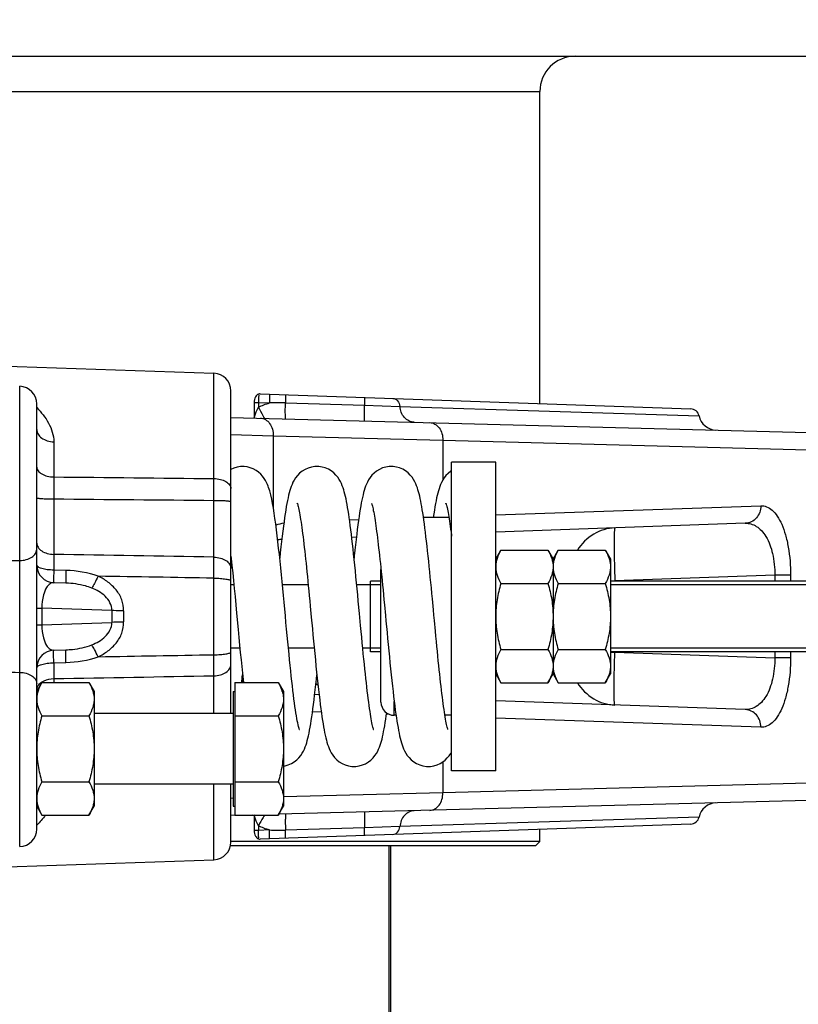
# Model space of a CAD drawing. Extents: x 0 to 2037, y -777 to 1557.
# Tile 28 of 65: x 549 to 593, y 594 to 650. Entities that reach past the tile are written whole.
import ezdxf

# ---------------------------------------------------------------- set-up
doc = ezdxf.new("R2010")
doc.units = 0
doc.header["$LTSCALE"] = 65.395
doc.layers.get('0').update_dxf_attribs({"linetype": 'CONTINUOUS'})
doc.layers.add('3_ALL_AXES', color=7, linetype='CONTINUOUS')
doc.styles.get("Standard").update_dxf_attribs({"font": 'arial.ttf'})
doc.dimstyles.new('DIMSTYLE_1', dxfattribs={"dimtxt": 8, "dimasz": 3, "dimexe": 2, "dimexo": 1.5, "dimgap": 2, "dimtad": 1, "dimdec": 1, "dimlfac": 2, "dimtxsty": 'STANDARD', "dimblk": '_ARROW_FILLED', "dimblk1": '_ARROW_FILLED', "dimblk2": '_ARROW_FILLED', "dimcen": 0.09, "dimazin": 3, "dimtp": 0.8, "dimtm": 0.8, "dimtfac": 1, "dimtdec": 65535, "dimtofl": 0, "dimtmove": 0, "dimatfit": 3, "dimtolj": 1})
doc.dimstyles.new('DIMSTYLE_2', dxfattribs={"dimtxt": 8, "dimasz": 3, "dimexe": 2, "dimexo": 1.5, "dimgap": 2, "dimtad": 1, "dimdec": 1, "dimlfac": 2, "dimtxsty": 'STANDARD', "dimblk": '_ARROW_FILLED', "dimblk1": '_ARROW_FILLED', "dimblk2": '_ARROW_FILLED', "dimcen": 0.09, "dimazin": 3, "dimtp": 0.5, "dimtm": 0.5, "dimtfac": 1, "dimtdec": 65535, "dimtofl": 0, "dimtmove": 0, "dimatfit": 3, "dimtolj": 1})

# ---------------------------------------------------------------- blocks, each defined once
blk = doc.blocks.new('_ARROW_FILLED')
at = {"color": 0, "linetype": 'BYBLOCK'}
blk.add_solid([(0, 0), (-1, 0.25), (-1, -0.25)], dxfattribs=at)
blk = doc.blocks.new('*D1')
at = {"color": 2, "linetype": 'CONTINUOUS'}
for p, q in [((514.057, 684.328), (666.27, 684.328)), ((666.27, 684.328), (670.27, 684.328)), ((668.27, 684.328), (668.27, 514.328)), ((668.27, 344.328), (668.27, 514.328)), ((667.171, 344.328), (670.27, 344.328))]:
    blk.add_line(p, q, dxfattribs=at)
at = {"color": 2, "linetype": 'CONTINUOUS', "xscale": 3, "yscale": 3, "zscale": 3}
for p, rotation in [((668.27, 684.328), 90), ((668.27, 344.328), 270)]:
    blk.add_blockref('_ARROW_FILLED', p, dxfattribs=dict(at, rotation=rotation))
at = {"color": 2, "linetype": 'CONTINUOUS', "insert": (658.27, 514.328), "char_height": 8, "width": 42.82528, "attachment_point": 2, "rotation": 90}
blk.add_mtext('695 max', dxfattribs=at)
blk = doc.blocks.new('*D2')
at = {"color": 2, "linetype": 'CONTINUOUS'}
for p, q in [((632.307, 365.56), (632.307, 722.061)), ((486.307, 720.061), (559.307, 720.061)), ((632.307, 720.061), (559.307, 720.061))]:
    blk.add_line(p, q, dxfattribs=at)
at = {"color": 2, "linetype": 'CONTINUOUS', "xscale": 3, "yscale": 3, "zscale": 3, "rotation": 180}
blk.add_blockref('_ARROW_FILLED', (486.307, 720.061), dxfattribs=at)
at = {"color": 2, "linetype": 'CONTINUOUS', "xscale": 3, "yscale": 3, "zscale": 3}
blk.add_blockref('_ARROW_FILLED', (632.307, 720.061), dxfattribs=at)
at = {"color": 2, "linetype": 'CONTINUOUS', "insert": (559.307, 730.061), "char_height": 8, "width": 18.64684, "attachment_point": 2}
blk.add_mtext('292', dxfattribs=at)

msp = doc.modelspace()

# ---------------------------------------------------------------- linework, layer by layer
at = {"color": 7, "linetype": 'CONTINUOUS'}
for p, q in [((377.029, 647.578), (595.584, 647.578)), ((578.807, 627.892), (578.807, 645.578)), ((537.342, 630.415), (560.342, 629.612)), ((561.307, 610.328), (561.307, 628.613)), ((563.492, 628.427), (587.354, 627.594)), ((550.307, 603.783), (550.307, 627.874)), ((561.307, 627.113), (599.833, 626.104)), ((573.658, 621.428), (572.217, 621.428)), ((590.445, 621.108), (576.307, 620.614)), ((568.149, 620.329), (568.415, 620.339)), ((569.807, 610.978), (569.807, 618.495)), ((569.82, 618.363), (569.848, 618.083)), ((551.961, 617.718), (551.272, 617.742)), ((569.807, 617.828), (569.207, 617.828)), ((593.957, 617.828), (582.807, 617.828)), ((569.207, 614.028), (569.207, 617.628)), ((551.272, 613.914), (551.961, 613.939)), ((569.807, 613.828), (569.207, 613.828)), ((593.957, 613.828), (582.807, 613.828)), ((561.532, 612.081), (561.532, 604.576)), ((561.432, 611.578), (561.532, 611.578)), ((561.432, 611.578), (561.432, 605.078)), ((566.301, 611.392), (566.053, 611.401)), ((590.445, 610.549), (576.307, 611.043)), ((561.432, 610.328), (553.557, 610.328)), ((570.662, 610.228), (570.557, 610.228)), ((573.807, 610.228), (573.43, 610.228)), ((561.432, 606.328), (553.557, 606.328)), ((561.307, 603.044), (561.307, 606.328)), ((599.833, 605.553), (564.014, 604.615)), ((561.432, 605.078), (561.532, 605.078)), ((562.512, 604.576), (561.307, 604.544)), ((587.354, 604.063), (563.492, 603.229)), ((578.807, 603.078), (578.807, 603.764)), ((578.557, 602.828), (561.282, 602.828)), ((578.807, 603.078), (561.307, 603.078)), ((570.358, 481.296), (570.358, 602.828)), ((578.557, 602.828), (578.807, 603.078)), ((537.342, 601.242), (560.342, 602.045))]:
    msp.add_line(p, q, dxfattribs=at)
at = {"color": 9, "linetype": 'CONTINUOUS'}
for p, q in [((393.807, 645.578), (578.807, 645.578)), ((560.342, 623.645), (560.342, 629.612)), ((549.342, 618.996), (549.342, 628.873)), ((562.871, 627.949), (563.492, 627.928)), ((562.871, 627.949), (562.871, 627.688)), ((564.395, 627.941), (568.875, 627.798)), ((568.875, 627.798), (570.878, 627.736)), ((570.878, 627.736), (587.827, 627.194)), ((561.307, 626.139), (563.708, 626.069)), ((551.272, 625.726), (551.272, 623.737)), ((563.708, 626.069), (573.312, 625.818)), ((563.708, 626.069), (563.708, 621.997)), ((573.312, 625.818), (600.807, 625.104)), ((573.312, 625.818), (573.312, 623.563)), ((551.272, 622.491), (551.272, 619.348)), ((560.342, 619.191), (560.342, 622.41)), ((576.307, 621.587), (591.327, 622.107)), ((568.025, 621.299), (568.541, 621.317)), ((572.214, 621.445), (572.772, 621.465)), ((551.961, 618.436), (551.271, 618.456)), ((560.342, 613.659), (560.342, 617.998)), ((582.807, 617.852), (583.057, 617.852)), ((592.114, 618.168), (583.057, 617.852)), ((583.057, 617.852), (583.057, 617.828)), ((593.011, 618.168), (592.114, 618.168)), ((592.114, 618.168), (592.114, 617.828)), ((593.011, 618.168), (593.011, 617.828)), ((550.307, 616.302), (550.6, 616.302)), ((554.556, 616.164), (550.6, 616.302)), ((550.6, 616.302), (550.6, 615.355)), ((550.6, 615.355), (554.556, 615.493)), ((550.307, 615.355), (550.6, 615.355)), ((583.057, 613.828), (583.057, 613.805)), ((592.114, 613.828), (592.114, 613.489)), ((593.011, 613.828), (593.011, 613.489)), ((582.807, 613.805), (583.057, 613.805)), ((583.057, 613.805), (592.114, 613.489)), ((593.011, 613.489), (592.114, 613.489)), ((551.271, 613.201), (551.961, 613.221)), ((549.342, 602.784), (549.342, 612.661)), ((551.272, 612.309), (551.272, 612.081)), ((560.342, 610.328), (560.342, 612.466)), ((570.557, 610.228), (570.557, 611.016)), ((566.425, 610.414), (565.93, 610.431)), ((570.292, 610.279), (570.12, 610.285)), ((591.327, 609.55), (576.307, 610.069)), ((573.312, 607.587), (573.312, 605.839)), ((560.342, 602.045), (560.342, 606.328)), ((600.807, 606.553), (573.312, 605.839)), ((561.432, 605.522), (561.307, 605.518)), ((561.429, 605.522), (561.307, 605.518)), ((573.312, 605.839), (564.282, 605.602)), ((587.827, 604.463), (570.878, 603.921)), ((562.871, 603.969), (562.871, 603.707)), ((568.875, 603.859), (564.395, 603.716)), ((570.878, 603.921), (568.875, 603.859)), ((563.492, 603.729), (562.871, 603.707)), ((570.255, 602.828), (570.255, 481.194))]:
    msp.add_line(p, q, dxfattribs=at)
at = {"color": 2, "linetype": 'CONTINUOUS'}
for p, q in [((569.807, 617.628), (569.207, 617.628)), ((594.207, 617.628), (582.807, 617.628)), ((569.807, 614.028), (569.207, 614.028)), ((594.207, 614.028), (582.807, 614.028))]:
    msp.add_line(p, q, dxfattribs=at)
at = {"color": 7, "linetype": 'CONTINUOUS'}
for points in [[(561.967, 624.328), (561.852, 624.324), (561.66, 624.295), (561.472, 624.239), (561.307, 624.166)], [(563.444, 623.137), (563.419, 623.207), (563.376, 623.315), (563.326, 623.425), (563.266, 623.538), (563.192, 623.657), (563.104, 623.776), (562.996, 623.895), (562.871, 624.008), (562.729, 624.109), (562.572, 624.193), (562.405, 624.259), (562.23, 624.303), (562.056, 624.325), (561.967, 624.328)], [(566.177, 624.328), (566.064, 624.324), (565.874, 624.295), (565.686, 624.241), (565.509, 624.163), (565.346, 624.063), (565.201, 623.948), (565.078, 623.821), (564.974, 623.69), (564.891, 623.562), (564.823, 623.437), (564.768, 623.317), (564.721, 623.199), (564.68, 623.08), (564.643, 622.959), (564.607, 622.831), (564.574, 622.696), (564.541, 622.552), (564.509, 622.397), (564.477, 622.231), (564.444, 622.052), (564.412, 621.86), (564.38, 621.654), (564.347, 621.433), (564.314, 621.195), (564.28, 620.941), (564.245, 620.67), (564.21, 620.383), (564.175, 620.081), (564.14, 619.767), (564.104, 619.444), (564.072, 619.136)], [(568.521, 616.702), (568.488, 617.05), (568.455, 617.397), (568.422, 617.741), (568.389, 618.08), (568.356, 618.412), (568.323, 618.738), (568.29, 619.055), (568.258, 619.363), (568.225, 619.661), (568.193, 619.948), (568.162, 620.224), (568.13, 620.488), (568.099, 620.741), (568.068, 620.982), (568.037, 621.211), (568.007, 621.428), (567.977, 621.633), (567.947, 621.826), (567.916, 622.008), (567.886, 622.179), (567.856, 622.339), (567.826, 622.49), (567.795, 622.632), (567.763, 622.766), (567.73, 622.892), (567.695, 623.012), (567.658, 623.127), (567.616, 623.241), (567.569, 623.355), (567.512, 623.472), (567.443, 623.594), (567.358, 623.719), (567.254, 623.845), (567.131, 623.966), (566.989, 624.076), (566.829, 624.171), (566.654, 624.246), (566.47, 624.298), (566.282, 624.324), (566.176, 624.328)], [(570.387, 624.328), (570.275, 624.324), (570.087, 624.296), (569.901, 624.243), (569.724, 624.165), (569.561, 624.067), (569.417, 623.953), (569.293, 623.828), (569.19, 623.698), (569.106, 623.571), (569.038, 623.446), (568.982, 623.327), (568.935, 623.21), (568.894, 623.094), (568.857, 622.975), (568.822, 622.85), (568.789, 622.719), (568.757, 622.578), (568.725, 622.427), (568.693, 622.266), (568.661, 622.092), (568.63, 621.905), (568.598, 621.705), (568.565, 621.49), (568.533, 621.261), (568.5, 621.017), (568.466, 620.758), (568.432, 620.484), (568.398, 620.197), (568.364, 619.897), (568.33, 619.588), (568.296, 619.271), (568.282, 619.136)], [(572.72, 616.824), (572.69, 617.134), (572.661, 617.443), (572.631, 617.752), (572.601, 618.059), (572.571, 618.364), (572.54, 618.665), (572.51, 618.962), (572.479, 619.254), (572.449, 619.539), (572.418, 619.818), (572.388, 620.087), (572.357, 620.348), (572.327, 620.6), (572.296, 620.841), (572.266, 621.071), (572.236, 621.291), (572.207, 621.499), (572.177, 621.695), (572.148, 621.881), (572.118, 622.055), (572.089, 622.218), (572.06, 622.372), (572.03, 622.515), (572, 622.651), (571.97, 622.778), (571.938, 622.899), (571.904, 623.014), (571.868, 623.126), (571.828, 623.237), (571.781, 623.35), (571.725, 623.466), (571.656, 623.588), (571.572, 623.714), (571.468, 623.841), (571.344, 623.964), (571.2, 624.076), (571.038, 624.171), (570.862, 624.246), (570.677, 624.298), (570.49, 624.325), (570.386, 624.328)], [(573.807, 624.091), (573.758, 624.058), (573.614, 623.94), (573.49, 623.813), (573.388, 623.681), (573.306, 623.553), (573.239, 623.428), (573.184, 623.307), (573.138, 623.189), (573.097, 623.071), (573.06, 622.95), (573.025, 622.823), (572.992, 622.688), (572.959, 622.544), (572.927, 622.39), (572.895, 622.224), (572.864, 622.047), (572.832, 621.856), (572.799, 621.651), (572.767, 621.431), (572.766, 621.428)], [(564.317, 616.637), (564.281, 617.026), (564.243, 617.416), (564.206, 617.805), (564.168, 618.193), (564.129, 618.578), (564.09, 618.959), (564.051, 619.333), (564.011, 619.701), (563.971, 620.059), (563.93, 620.407), (563.889, 620.745), (563.846, 621.071), (563.803, 621.384), (563.759, 621.682), (563.714, 621.966), (563.666, 622.234), (563.617, 622.485), (563.563, 622.723), (563.502, 622.954), (563.443, 623.14)], [(565.068, 622.236), (565.066, 622.24), (565.065, 622.244), (565.069, 622.232), (565.077, 622.206), (565.089, 622.167), (565.102, 622.116), (565.118, 622.053), (565.135, 621.979), (565.153, 621.894), (565.172, 621.8), (565.192, 621.695), (565.212, 621.58), (565.233, 621.456), (565.255, 621.323), (565.277, 621.18), (565.299, 621.029), (565.322, 620.869), (565.344, 620.701), (565.368, 620.525), (565.391, 620.341), (565.414, 620.15), (565.438, 619.951), (565.462, 619.745), (565.486, 619.531), (565.511, 619.311), (565.535, 619.083), (565.56, 618.849), (565.585, 618.607), (565.611, 618.357), (565.637, 618.101), (565.663, 617.837), (565.689, 617.566), (565.716, 617.287), (565.744, 617.001), (565.772, 616.708), (565.8, 616.409)], [(569.276, 622.24), (569.277, 622.237), (569.285, 622.215), (569.295, 622.18), (569.308, 622.133), (569.323, 622.075), (569.339, 622.007), (569.356, 621.928), (569.374, 621.839), (569.393, 621.741), (569.413, 621.633), (569.433, 621.517), (569.454, 621.392), (569.475, 621.258), (569.496, 621.116), (569.518, 620.966), (569.54, 620.808), (569.562, 620.642), (569.585, 620.469), (569.607, 620.289), (569.63, 620.102), (569.653, 619.908), (569.676, 619.708), (569.7, 619.5), (569.723, 619.287), (569.747, 619.066), (569.771, 618.839), (569.795, 618.605), (569.82, 618.363)], [(573.495, 622.221), (573.488, 622.237), (573.485, 622.244), (573.488, 622.236), (573.495, 622.213), (573.506, 622.177), (573.519, 622.128), (573.535, 622.068), (573.551, 621.996), (573.569, 621.914), (573.588, 621.822), (573.607, 621.719), (573.627, 621.608), (573.648, 621.488), (573.669, 621.36), (573.69, 621.224), (573.711, 621.081), (573.733, 620.931), (573.754, 620.776), (573.776, 620.615), (573.797, 620.449), (573.807, 620.375)], [(561.307, 619.254), (561.322, 619.114), (561.364, 618.715), (561.407, 618.298), (561.45, 617.865), (561.494, 617.419), (561.538, 616.961), (561.582, 616.495), (561.626, 616.025), (561.714, 615.087)], [(569.848, 618.083), (569.87, 617.861), (569.896, 617.599), (569.922, 617.33), (569.949, 617.055), (569.976, 616.772), (570.003, 616.483)], [(565.181, 609.419), (565.183, 609.415), (565.183, 609.415), (565.176, 609.435), (565.164, 609.473), (565.149, 609.528), (565.131, 609.6), (565.111, 609.688), (565.089, 609.792), (565.066, 609.911), (565.041, 610.046), (565.016, 610.195), (564.99, 610.359), (564.963, 610.536), (564.935, 610.728), (564.907, 610.933), (564.878, 611.151), (564.849, 611.383), (564.819, 611.629), (564.789, 611.888), (564.758, 612.16), (564.727, 612.445), (564.695, 612.742), (564.663, 613.05), (564.63, 613.37), (564.597, 613.701), (564.564, 614.042), (564.53, 614.392), (564.495, 614.75), (564.461, 615.116), (564.425, 615.489), (564.39, 615.868), (564.317, 616.637)], [(568.652, 615.318), (568.587, 616.005), (568.521, 616.702)], [(572.892, 614.997), (572.835, 615.596), (572.807, 615.9), (572.778, 616.207), (572.72, 616.824)], [(565.8, 616.409), (565.859, 615.788), (565.92, 615.132)], [(570.003, 616.483), (570.059, 615.886), (570.089, 615.574), (570.15, 614.921)], [(561.714, 615.087), (561.757, 614.637), (561.799, 614.202), (561.839, 613.783), (561.879, 613.38), (561.918, 612.992), (561.956, 612.621), (561.994, 612.265), (562.014, 612.081)], [(565.92, 615.132), (565.953, 614.789), (565.986, 614.438), (566.02, 614.083), (566.055, 613.727), (566.09, 613.371), (566.125, 613.019), (566.161, 612.673), (566.196, 612.336), (566.231, 612.009), (566.266, 611.695), (566.301, 611.396), (566.335, 611.112), (566.368, 610.846), (566.4, 610.596), (566.432, 610.363), (566.463, 610.146), (566.494, 609.942), (566.525, 609.751), (566.555, 609.573), (566.585, 609.406), (566.616, 609.248), (566.647, 609.099), (566.679, 608.958), (566.713, 608.824), (566.748, 608.696), (566.785, 608.575), (566.826, 608.457), (566.873, 608.341), (566.927, 608.222), (566.994, 608.098), (567.077, 607.97), (567.179, 607.839), (567.302, 607.713), (567.444, 607.598), (567.604, 607.499), (567.781, 607.42), (567.969, 607.364), (568.162, 607.334), (568.282, 607.328)], [(569.391, 609.419), (569.392, 609.416), (569.393, 609.414), (569.388, 609.429), (569.378, 609.459), (569.366, 609.502), (569.351, 609.558), (569.335, 609.627), (569.317, 609.708), (569.297, 609.801), (569.277, 609.906), (569.255, 610.024), (569.233, 610.154), (569.209, 610.296), (569.186, 610.45), (569.161, 610.615), (569.136, 610.791), (569.111, 610.979), (569.085, 611.176), (569.059, 611.385), (569.032, 611.603), (569.005, 611.832), (568.978, 612.072), (568.95, 612.321), (568.922, 612.58), (568.894, 612.849), (568.865, 613.127), (568.836, 613.415), (568.806, 613.712), (568.776, 614.017), (568.746, 614.331), (568.715, 614.653), (568.683, 614.983), (568.652, 615.318)], [(573.601, 609.419), (573.602, 609.415), (573.603, 609.414), (573.598, 609.43), (573.588, 609.46), (573.576, 609.504), (573.561, 609.56), (573.544, 609.629), (573.526, 609.709), (573.507, 609.801), (573.487, 609.903), (573.467, 610.015), (573.445, 610.137), (573.424, 610.27), (573.401, 610.412), (573.379, 610.563), (573.356, 610.723), (573.332, 610.893), (573.309, 611.071), (573.285, 611.259), (573.26, 611.455), (573.236, 611.659), (573.211, 611.872), (573.186, 612.094), (573.16, 612.323), (573.135, 612.56), (573.109, 612.804), (573.082, 613.056), (573.056, 613.315), (573.029, 613.581), (573.002, 613.853), (572.975, 614.131), (572.948, 614.415), (572.92, 614.704), (572.892, 614.997)], [(570.15, 614.921), (570.182, 614.582), (570.215, 614.237), (570.249, 613.889), (570.283, 613.541), (570.317, 613.195), (570.352, 612.854), (570.387, 612.519), (570.421, 612.194), (570.456, 611.88), (570.49, 611.578), (570.523, 611.291), (570.556, 611.02), (570.589, 610.764), (570.62, 610.524), (570.651, 610.299)], [(561.92, 612.081), (561.952, 612.381), (561.967, 612.521)], [(564.282, 607.348), (564.373, 607.361), (564.559, 607.415), (564.734, 607.491), (564.894, 607.588), (565.036, 607.699), (565.158, 607.821), (565.261, 607.948), (565.345, 608.075), (565.414, 608.198), (565.47, 608.317), (565.518, 608.434), (565.56, 608.552), (565.598, 608.672), (565.634, 608.798), (565.667, 608.931), (565.7, 609.072), (565.732, 609.221), (565.763, 609.381), (565.795, 609.552), (565.826, 609.735), (565.857, 609.93), (565.889, 610.138), (565.92, 610.359), (565.952, 610.593), (565.985, 610.841), (566.017, 611.103), (566.05, 611.377), (566.083, 611.665), (566.117, 611.966), (566.151, 612.279), (566.177, 612.521)], [(568.281, 607.328), (568.386, 607.332), (568.573, 607.359), (568.758, 607.411), (568.933, 607.486), (569.095, 607.581), (569.238, 607.692), (569.362, 607.814), (569.466, 607.941), (569.55, 608.067), (569.62, 608.189), (569.675, 608.306), (569.722, 608.419), (569.763, 608.531), (569.8, 608.644), (569.834, 608.761), (569.866, 608.884), (569.897, 609.015), (569.928, 609.154), (569.958, 609.302), (569.988, 609.46), (570.018, 609.629), (570.048, 609.81), (570.078, 610.001), (570.108, 610.204), (570.131, 610.362)], [(570.651, 610.299), (570.682, 610.088), (570.712, 609.89), (570.743, 609.704), (570.773, 609.53), (570.803, 609.366), (570.833, 609.211), (570.865, 609.065), (570.897, 608.927), (570.93, 608.797), (570.965, 608.673), (571.002, 608.555), (571.043, 608.44), (571.09, 608.324), (571.145, 608.207), (571.213, 608.083), (571.297, 607.956), (571.4, 607.827), (571.523, 607.703), (571.665, 607.59), (571.826, 607.493), (572.001, 607.416), (572.187, 607.362), (572.377, 607.333), (572.492, 607.328)], [(572.491, 607.328), (572.612, 607.334), (572.806, 607.364), (572.986, 607.417), (573.153, 607.49), (573.306, 607.582), (573.444, 607.689), (573.566, 607.808), (573.67, 607.934), (573.755, 608.059), (573.807, 608.146)]]:
    msp.add_lwpolyline(points, dxfattribs=at)
for centre, radius, start, end in [((580.807, 645.578), 2, 90, 180), ((560.307, 628.613), 1, 0, 88), ((549.307, 627.874), 1, 0, 88), ((587.337, 627.094), 0.5, 11.4835, 88), ((588.807, 627.393), 1, 191.4835, 268.5), ((564.307, 617.193), 3, 92.264, 96.6772), ((551.307, 618.742), 1, 179.9999, 268), ((551.307, 612.915), 1, 92, 180), ((570.557, 610.978), 0.75, 180, 270), ((588.807, 604.264), 1, 91.5, 168.5165), ((587.337, 604.562), 0.5, 272, 348.5165), ((549.307, 603.783), 1, 272, 360), ((560.307, 603.044), 1, 272, 360)]:
    msp.add_arc(centre, radius, start, end, dxfattribs=at)
at = {"color": 9, "linetype": 'CONTINUOUS'}
for centre, radius, start, end in [((564.092, 618.029), 9.916, 88.2467, 93.4688), ((695.355, 623.114), 144.085, 179.75234, 180.24766), ((402.967, 623.028), 157.376, 359.77528, 0.22472), ((565.067, 617.19), 4.003, 100.9978, 107.6299), ((58.117, 615.828), 491.234, 359.63051, 0.36949), ((671.922, 618.778), 120.652, 179.72958, 180.15322), ((411.598, 618.595), 148.745, 359.7702, 0.2298), ((568.993, 615.828), 14.441, 178.6693, 181.3307), ((567.801, 615.828), 12.577, 178.5741, 181.4259), ((428.68, 613.062), 131.662, 359.74038, 0.25962), ((686.206, 612.893), 134.935, 179.86921, 180.248), ((565.361, 614.331), 4.026, 211.6485, 213.6953), ((567.937, 613.673), 2.44, 222.0391, 225.9654), ((564.092, 613.628), 9.917, 266.5314, 271.7531)]:
    msp.add_arc(centre, radius, start, end, dxfattribs=at)
for points, knots in [([(563.492, 628.427), (563.495, 628.427), (563.494, 628.408), (563.499, 628.386), (563.498, 628.337), (563.499, 628.277), (563.498, 628.201), (563.497, 628.084), (563.494, 627.991), (563.492, 627.928)], [0, 0, 0, 0, 0.02034, 0.077494, 0.169897, 0.294102, 0.445391, 0.617953, 1, 1, 1, 1]), ([(564.394, 628.396), (564.397, 628.396), (564.396, 628.378), (564.4, 628.359), (564.4, 628.315), (564.401, 628.261), (564.401, 628.193), (564.399, 628.085), (564.397, 628), (564.395, 627.941)], [0, 0, 0, 0, 0.019949, 0.075877, 0.166535, 0.288932, 0.438945, 0.611452, 1, 1, 1, 1]), ([(564.406, 627.032), (564.404, 627.032), (564.402, 627.039), (564.4, 627.051), (564.397, 627.073), (564.394, 627.117), (564.391, 627.192), (564.389, 627.302), (564.388, 627.437), (564.389, 627.653), (564.392, 627.823), (564.395, 627.941)], [0, 0, 0, 0, 0.005873, 0.020331, 0.043831, 0.076269, 0.166901, 0.289258, 0.439206, 0.611657, 1, 1, 1, 1]), ([(568.887, 626.914), (568.885, 626.914), (568.883, 626.922), (568.881, 626.933), (568.878, 626.954), (568.875, 626.997), (568.872, 627.069), (568.87, 627.176), (568.869, 627.307), (568.87, 627.517), (568.873, 627.683), (568.875, 627.798)], [0, 0, 0, 0, 0.005873, 0.02025, 0.04361, 0.075857, 0.166009, 0.287865, 0.437453, 0.609878, 1, 1, 1, 1]), ([(568.874, 628.239), (568.877, 628.239), (568.876, 628.223), (568.88, 628.203), (568.88, 628.161), (568.881, 628.109), (568.881, 628.043), (568.879, 627.938), (568.877, 627.855), (568.875, 627.798)], [0, 0, 0, 0, 0.019847, 0.075442, 0.16562, 0.287519, 0.437175, 0.609662, 1, 1, 1, 1]), ([(570.48, 628.183), (570.53, 628.182), (570.633, 628.155), (570.806, 628.018), (570.869, 627.849), (570.878, 627.736)], [0, 0, 0, 0, 0.231822, 0.475043, 1, 1, 1, 1]), ([(550.307, 627.665), (550.564, 627.402), (550.916, 626.966), (551.212, 626.285), (551.272, 625.913), (551.272, 625.726)], [0, 0, 0, 0, 0.497798, 0.747089, 1, 1, 1, 1]), ([(563.212, 627.063), (563.187, 627.107), (563.071, 627.314), (562.958, 627.523), (562.871, 627.688)], [0, 0, 0, 0, 0.215745, 1, 1, 1, 1]), ([(571.681, 626.841), (571.581, 626.844), (571.374, 626.896), (571.025, 627.168), (570.896, 627.509), (570.878, 627.736)], [0, 0, 0, 0, 0.231779, 0.475035, 1, 1, 1, 1]), ([(562.974, 627.069), (563.073, 627.066), (563.281, 627.004), (563.523, 626.772), (563.676, 626.445), (563.709, 626.197), (563.708, 626.069)], [0, 0, 0, 0, 0.218144, 0.455985, 0.719412, 1, 1, 1, 1]), ([(572.579, 626.818), (572.677, 626.815), (572.885, 626.753), (573.127, 626.52), (573.281, 626.194), (573.314, 625.945), (573.312, 625.818)], [0, 0, 0, 0, 0.218144, 0.455985, 0.719412, 1, 1, 1, 1]), ([(550.307, 626.427), (550.307, 626.336), (550.365, 626.141), (550.588, 625.915), (550.904, 625.767), (551.146, 625.729), (551.272, 625.726)], [0, 0, 0, 0, 0.209251, 0.443971, 0.711108, 1, 1, 1, 1]), ([(550.307, 624.297), (550.307, 624.223), (550.373, 624.057), (550.598, 623.884), (550.909, 623.768), (551.147, 623.739), (551.272, 623.737)], [0, 0, 0, 0, 0.184108, 0.411491, 0.68956, 1, 1, 1, 1]), ([(560.342, 623.645), (560.467, 623.642), (560.704, 623.613), (561.015, 623.496), (561.241, 623.32), (561.307, 623.153), (561.307, 623.078)], [0, 0, 0, 0, 0.309452, 0.586999, 0.814694, 1, 1, 1, 1]), ([(550.307, 622.553), (550.307, 622.546), (550.341, 622.537), (550.387, 622.528), (550.479, 622.518), (550.595, 622.509), (550.74, 622.502), (550.968, 622.494), (551.148, 622.491), (551.272, 622.491)], [0, 0, 0, 0, 0.022536, 0.079824, 0.171617, 0.29487, 0.445175, 0.617078, 1, 1, 1, 1]), ([(560.342, 622.41), (560.465, 622.41), (560.645, 622.407), (560.873, 622.398), (561.018, 622.389), (561.134, 622.379), (561.226, 622.367), (561.274, 622.357), (561.307, 622.345), (561.307, 622.337)], [0, 0, 0, 0, 0.382109, 0.55368, 0.703739, 0.826864, 0.9187, 0.976312, 1, 1, 1, 1]), ([(591.327, 622.107), (591.328, 621.98), (591.285, 621.727), (591.093, 621.399), (590.8, 621.172), (590.562, 621.112), (590.445, 621.108)], [0, 0, 0, 0, 0.259895, 0.513944, 0.759877, 1, 1, 1, 1]), ([(591.327, 622.107), (591.437, 622.111), (591.673, 622.067), (591.995, 621.852), (592.282, 621.504), (592.532, 621.029), (592.739, 620.436), (592.953, 619.476), (593.011, 618.701), (593.011, 618.168)], [0, 0, 0, 0, 0.071413, 0.150972, 0.246446, 0.361926, 0.498263, 0.653484, 1, 1, 1, 1]), ([(590.445, 621.108), (590.552, 621.112), (590.773, 621.086), (591.089, 620.942), (591.379, 620.694), (591.742, 620.197), (592.048, 619.336), (592.119, 618.578), (592.114, 618.168)], [0, 0, 0, 0, 0.086166, 0.176274, 0.276215, 0.3906, 0.669297, 1, 1, 1, 1]), ([(583.057, 620.85), (582.64, 620.835), (581.786, 620.578), (581.164, 619.948), (580.932, 619.582)], [0, 0, 0, 0, 0.490654, 1, 1, 1, 1]), ([(583.057, 620.85), (583.051, 620.85), (583.044, 620.823), (583.037, 620.785), (583.03, 620.71), (583.024, 620.612), (583.019, 620.486), (583.014, 620.27), (583.013, 619.943), (583.016, 619.495), (583.024, 618.983), (583.038, 618.429), (583.05, 618.046), (583.057, 617.852)], [0, 0, 0, 0, 0.005892, 0.020646, 0.044659, 0.07779, 0.119755, 0.170164, 0.29433, 0.445565, 0.618086, 0.805285, 1, 1, 1, 1]), ([(550.307, 619.991), (550.307, 619.907), (550.368, 619.724), (550.592, 619.519), (550.906, 619.385), (551.146, 619.351), (551.272, 619.348)], [0, 0, 0, 0, 0.199291, 0.430909, 0.702362, 1, 1, 1, 1]), ([(549.342, 618.996), (549.467, 618.999), (549.707, 619.032), (550.02, 619.165), (550.245, 619.366), (550.307, 619.547), (550.307, 619.63)], [0, 0, 0, 0, 0.299042, 0.571204, 0.802338, 1, 1, 1, 1]), ([(560.342, 619.191), (560.467, 619.188), (560.707, 619.155), (561.02, 619.022), (561.245, 618.821), (561.307, 618.64), (561.307, 618.557)], [0, 0, 0, 0, 0.298889, 0.570972, 0.802159, 1, 1, 1, 1]), ([(551.271, 618.456), (551.147, 618.457), (550.916, 618.472), (550.648, 618.52), (550.474, 618.581), (550.371, 618.632), (550.307, 618.699), (550.307, 618.742)], [0, 0, 0, 0, 0.355323, 0.659263, 0.780153, 0.876439, 1, 1, 1, 1]), ([(551.271, 618.456), (551.268, 618.36), (551.265, 618.224), (551.263, 618.052), (551.262, 617.947), (551.263, 617.863), (551.264, 617.806), (551.266, 617.773), (551.267, 617.757), (551.27, 617.749), (551.271, 617.742), (551.272, 617.742)], [0, 0, 0, 0, 0.401391, 0.573798, 0.721341, 0.840246, 0.927509, 0.958565, 0.981024, 0.994821, 1, 1, 1, 1]), ([(551.961, 618.436), (551.958, 618.34), (551.955, 618.202), (551.953, 618.03), (551.952, 617.924), (551.953, 617.84), (551.954, 617.783), (551.956, 617.75), (551.957, 617.733), (551.959, 617.724), (551.96, 617.718), (551.961, 617.718)], [0, 0, 0, 0, 0.401102, 0.573491, 0.721061, 0.840015, 0.927334, 0.958416, 0.980863, 0.994598, 1, 1, 1, 1]), ([(551.272, 617.742), (551.2, 617.745), (551.027, 617.688), (550.815, 617.431), (550.637, 616.958), (550.597, 616.551), (550.6, 616.302)], [0, 0, 0, 0, 0.126061, 0.296039, 0.563912, 1, 1, 1, 1]), ([(553.789, 618.11), (553.718, 617.972), (553.598, 617.747), (553.474, 617.523), (553.419, 617.438)], [0, 0, 0, 0, 0.60408, 1, 1, 1, 1]), ([(555.228, 616.141), (555.233, 616.355), (555.159, 616.789), (554.83, 617.354), (554.356, 617.799), (553.983, 618.018), (553.789, 618.11)], [0, 0, 0, 0, 0.249638, 0.499372, 0.749465, 1, 1, 1, 1]), ([(560.342, 617.998), (560.466, 617.997), (560.695, 617.989), (560.993, 617.96), (561.188, 617.92), (561.282, 617.88), (561.307, 617.852), (561.307, 617.841)], [0, 0, 0, 0, 0.373089, 0.688436, 0.902877, 0.964696, 1, 1, 1, 1]), ([(553.419, 617.438), (553.303, 617.484), (552.831, 617.64), (552.332, 617.705), (551.961, 617.718)], [0, 0, 0, 0, 0.251985, 1, 1, 1, 1]), ([(554.556, 616.164), (554.56, 616.315), (554.485, 616.622), (554.2, 616.985), (553.832, 617.254), (553.559, 617.384), (553.419, 617.438)], [0, 0, 0, 0, 0.250477, 0.501223, 0.751226, 1, 1, 1, 1]), ([(555.228, 616.141), (555.166, 616.143), (554.942, 616.149), (554.718, 616.156), (554.556, 616.164)], [0, 0, 0, 0, 0.276358, 1, 1, 1, 1]), ([(553.419, 614.218), (553.559, 614.273), (553.832, 614.403), (554.2, 614.671), (554.485, 615.034), (554.56, 615.342), (554.556, 615.493)], [0, 0, 0, 0, 0.248773, 0.498777, 0.749523, 1, 1, 1, 1]), ([(553.789, 613.547), (553.983, 613.639), (554.356, 613.858), (554.83, 614.303), (555.159, 614.867), (555.233, 615.301), (555.228, 615.515)], [0, 0, 0, 0, 0.250535, 0.500628, 0.750362, 1, 1, 1, 1]), ([(555.228, 615.515), (555.166, 615.514), (554.942, 615.508), (554.718, 615.501), (554.556, 615.493)], [0, 0, 0, 0, 0.276358, 1, 1, 1, 1]), ([(550.6, 615.355), (550.597, 615.105), (550.637, 614.698), (550.815, 614.225), (551.027, 613.969), (551.2, 613.912), (551.272, 613.914)], [0, 0, 0, 0, 0.436088, 0.703961, 0.873939, 1, 1, 1, 1]), ([(551.271, 613.201), (551.268, 613.297), (551.265, 613.433), (551.263, 613.605), (551.262, 613.709), (551.263, 613.793), (551.264, 613.85), (551.266, 613.883), (551.267, 613.9), (551.27, 613.908), (551.271, 613.914), (551.272, 613.914)], [0, 0, 0, 0, 0.401391, 0.573798, 0.721341, 0.840246, 0.927509, 0.958565, 0.981024, 0.994821, 1, 1, 1, 1]), ([(551.961, 613.221), (551.958, 613.317), (551.955, 613.455), (551.953, 613.627), (551.952, 613.732), (551.953, 613.817), (551.954, 613.874), (551.956, 613.907), (551.957, 613.924), (551.959, 613.932), (551.96, 613.939), (551.961, 613.939)], [0, 0, 0, 0, 0.401102, 0.573491, 0.721061, 0.840015, 0.927334, 0.958416, 0.980863, 0.994598, 1, 1, 1, 1]), ([(551.961, 613.939), (552.085, 613.943), (552.579, 613.976), (553.072, 614.082), (553.419, 614.218)], [0, 0, 0, 0, 0.248582, 1, 1, 1, 1]), ([(553.789, 613.547), (553.718, 613.684), (553.598, 613.91), (553.474, 614.134), (553.419, 614.218)], [0, 0, 0, 0, 0.60408, 1, 1, 1, 1]), ([(560.342, 613.659), (560.466, 613.659), (560.695, 613.667), (560.993, 613.697), (561.188, 613.737), (561.282, 613.776), (561.307, 613.804), (561.307, 613.816)], [0, 0, 0, 0, 0.373089, 0.688436, 0.902877, 0.964696, 1, 1, 1, 1]), ([(583.057, 610.807), (583.051, 610.807), (583.044, 610.834), (583.037, 610.872), (583.03, 610.947), (583.024, 611.045), (583.019, 611.171), (583.014, 611.387), (583.013, 611.714), (583.016, 612.162), (583.024, 612.673), (583.038, 613.228), (583.05, 613.61), (583.057, 613.805)], [0, 0, 0, 0, 0.005892, 0.020646, 0.044659, 0.07779, 0.119755, 0.170164, 0.29433, 0.445565, 0.618086, 0.805285, 1, 1, 1, 1]), ([(592.114, 613.489), (592.119, 613.079), (592.048, 612.321), (591.742, 611.46), (591.379, 610.963), (591.089, 610.715), (590.773, 610.571), (590.552, 610.545), (590.445, 610.549)], [0, 0, 0, 0, 0.330703, 0.6094, 0.723785, 0.823726, 0.913834, 1, 1, 1, 1]), ([(593.011, 613.489), (593.011, 612.956), (592.953, 612.181), (592.739, 611.221), (592.532, 610.628), (592.282, 610.153), (591.995, 609.804), (591.673, 609.589), (591.437, 609.546), (591.327, 609.55)], [0, 0, 0, 0, 0.346516, 0.501737, 0.638074, 0.753554, 0.849028, 0.928587, 1, 1, 1, 1]), ([(550.307, 612.915), (550.307, 612.958), (550.371, 613.024), (550.474, 613.076), (550.648, 613.137), (550.916, 613.185), (551.147, 613.2), (551.271, 613.201)], [0, 0, 0, 0, 0.123561, 0.219847, 0.340737, 0.644677, 1, 1, 1, 1]), ([(560.342, 612.466), (560.467, 612.468), (560.707, 612.502), (561.02, 612.634), (561.245, 612.836), (561.307, 613.017), (561.307, 613.1)], [0, 0, 0, 0, 0.298889, 0.570972, 0.802159, 1, 1, 1, 1]), ([(549.342, 612.661), (549.467, 612.658), (549.707, 612.624), (550.02, 612.492), (550.245, 612.291), (550.307, 612.11), (550.307, 612.027)], [0, 0, 0, 0, 0.299042, 0.571204, 0.802338, 1, 1, 1, 1]), ([(550.578, 612.107), (550.624, 612.138), (550.838, 612.256), (551.085, 612.305), (551.272, 612.309)], [0, 0, 0, 0, 0.231281, 1, 1, 1, 1]), ([(550.307, 611.666), (550.307, 611.749), (550.365, 611.928), (550.499, 612.053), (550.578, 612.107)], [0, 0, 0, 0, 0.463429, 1, 1, 1, 1]), ([(580.932, 612.075), (581.164, 611.709), (581.786, 611.079), (582.64, 610.821), (583.057, 610.807)], [0, 0, 0, 0, 0.509346, 1, 1, 1, 1]), ([(591.327, 609.55), (591.328, 609.676), (591.285, 609.93), (591.093, 610.258), (590.8, 610.485), (590.562, 610.545), (590.445, 610.549)], [0, 0, 0, 0, 0.259895, 0.513944, 0.759877, 1, 1, 1, 1]), ([(572.579, 604.839), (572.677, 604.842), (572.885, 604.904), (573.127, 605.137), (573.281, 605.463), (573.314, 605.712), (573.312, 605.839)], [0, 0, 0, 0, 0.218144, 0.455985, 0.719412, 1, 1, 1, 1]), ([(563.202, 604.576), (563.177, 604.532), (563.065, 604.331), (562.956, 604.128), (562.871, 603.969)], [0, 0, 0, 0, 0.218352, 1, 1, 1, 1]), ([(564.406, 604.625), (564.404, 604.625), (564.402, 604.617), (564.4, 604.606), (564.397, 604.584), (564.394, 604.54), (564.391, 604.465), (564.389, 604.355), (564.388, 604.22), (564.389, 604.004), (564.392, 603.834), (564.395, 603.716)], [0, 0, 0, 0, 0.005874, 0.020331, 0.043831, 0.076269, 0.166901, 0.289258, 0.439206, 0.611657, 1, 1, 1, 1]), ([(568.887, 604.743), (568.885, 604.742), (568.883, 604.735), (568.881, 604.724), (568.878, 604.703), (568.875, 604.66), (568.872, 604.588), (568.87, 604.481), (568.869, 604.35), (568.87, 604.14), (568.873, 603.974), (568.875, 603.859)], [0, 0, 0, 0, 0.005873, 0.02025, 0.04361, 0.075857, 0.166009, 0.287865, 0.437453, 0.609878, 1, 1, 1, 1]), ([(571.681, 604.816), (571.581, 604.813), (571.374, 604.761), (571.025, 604.488), (570.896, 604.148), (570.878, 603.921)], [0, 0, 0, 0, 0.231779, 0.475035, 1, 1, 1, 1]), ([(568.874, 603.417), (568.877, 603.418), (568.876, 603.434), (568.88, 603.453), (568.88, 603.496), (568.881, 603.548), (568.881, 603.614), (568.879, 603.718), (568.877, 603.802), (568.875, 603.859)], [0, 0, 0, 0, 0.019845, 0.075438, 0.165616, 0.287515, 0.437171, 0.609659, 1, 1, 1, 1]), ([(570.48, 603.473), (570.53, 603.475), (570.633, 603.502), (570.806, 603.638), (570.869, 603.808), (570.878, 603.921)], [0, 0, 0, 0, 0.231821, 0.475041, 1, 1, 1, 1]), ([(563.492, 603.229), (563.495, 603.23), (563.494, 603.249), (563.499, 603.271), (563.498, 603.32), (563.499, 603.38), (563.498, 603.455), (563.497, 603.573), (563.494, 603.665), (563.492, 603.729)], [0, 0, 0, 0, 0.020341, 0.077495, 0.169898, 0.294102, 0.445391, 0.617953, 1, 1, 1, 1]), ([(564.394, 603.261), (564.397, 603.261), (564.396, 603.278), (564.4, 603.298), (564.4, 603.342), (564.401, 603.396), (564.401, 603.464), (564.399, 603.571), (564.397, 603.657), (564.395, 603.716)], [0, 0, 0, 0, 0.019951, 0.075882, 0.166541, 0.288938, 0.43895, 0.611456, 1, 1, 1, 1])]:
    msp.add_open_spline(points, degree=3, knots=knots, dxfattribs=at)
for points in [[(562.871, 627.688), (563.067, 627.791), (563.277, 627.871), (563.492, 627.928)], [(551.272, 623.737), (554.295, 623.706), (557.318, 623.676), (560.342, 623.645)], [(551.272, 622.491), (554.295, 622.465), (557.318, 622.438), (560.342, 622.41)], [(545.354, 618.957), (546.683, 618.97), (548.012, 618.983), (549.342, 618.996)], [(560.342, 619.191), (557.318, 619.243), (554.295, 619.295), (551.272, 619.348)], [(553.789, 618.11), (553.208, 618.322), (552.579, 618.417), (551.961, 618.436)], [(560.342, 617.998), (558.157, 618.035), (555.973, 618.072), (553.789, 618.11)], [(551.961, 613.221), (552.579, 613.239), (553.208, 613.334), (553.789, 613.547)], [(553.789, 613.547), (555.973, 613.585), (558.157, 613.622), (560.342, 613.659)], [(545.354, 612.7), (546.683, 612.687), (548.012, 612.674), (549.342, 612.661)], [(551.272, 612.309), (554.295, 612.362), (557.318, 612.414), (560.342, 612.466)], [(550.793, 604.575), (550.649, 604.367), (550.484, 604.173), (550.307, 603.992)], [(563.492, 603.729), (563.277, 603.785), (563.067, 603.865), (562.871, 603.969)]]:
    msp.add_open_spline(points, degree=3, dxfattribs=at)
at = {"layer": '3_ALL_AXES', "color": 7, "linetype": 'CONTINUOUS'}
for p, q in [((562.966, 628.446), (563.492, 628.427)), ((562.623, 627.951), (562.623, 627.078)), ((576.307, 624.578), (573.807, 624.578)), ((573.807, 607.078), (573.807, 624.578)), ((576.307, 607.078), (576.307, 624.578)), ((576.307, 619.078), (576.597, 619.581)), ((576.597, 619.581), (579.266, 619.581)), ((579.266, 619.581), (579.557, 619.078)), ((579.557, 619.078), (579.847, 619.581)), ((579.847, 619.581), (582.516, 619.581)), ((582.516, 619.581), (582.807, 619.078)), ((579.557, 619.078), (579.557, 612.578)), ((582.807, 619.078), (582.807, 612.578)), ((569.207, 613.828), (569.207, 617.828)), ((561.473, 617.628), (561.307, 617.628)), ((565.683, 617.628), (564.223, 617.628)), ((569.207, 617.628), (568.433, 617.628)), ((576.597, 617.705), (579.266, 617.705)), ((579.847, 617.705), (582.516, 617.705)), ((561.816, 614.028), (561.307, 614.028)), ((566.025, 614.028), (564.565, 614.028)), ((569.207, 614.028), (568.775, 614.028)), ((576.597, 613.952), (579.266, 613.952)), ((579.847, 613.952), (582.516, 613.952)), ((576.307, 612.578), (576.597, 612.076)), ((579.266, 612.076), (579.557, 612.578)), ((579.557, 612.578), (579.847, 612.076)), ((582.516, 612.076), (582.807, 612.578)), ((550.307, 611.578), (550.597, 612.081)), ((550.597, 612.081), (553.266, 612.081)), ((553.266, 612.081), (553.557, 611.578)), ((561.532, 612.081), (563.991, 612.081)), ((563.991, 612.081), (564.282, 611.578)), ((576.597, 612.076), (579.266, 612.076)), ((579.847, 612.076), (582.516, 612.076)), ((553.557, 611.578), (553.557, 605.078)), ((564.282, 611.578), (564.282, 605.078)), ((550.597, 610.205), (553.266, 610.205)), ((561.532, 610.205), (563.991, 610.205)), ((576.307, 607.078), (573.807, 607.078)), ((550.597, 606.452), (553.266, 606.452)), ((561.532, 606.452), (563.991, 606.452)), ((550.307, 605.078), (550.597, 604.576)), ((553.266, 604.576), (553.557, 605.078)), ((563.991, 604.576), (564.282, 605.078)), ((550.597, 604.576), (553.266, 604.576)), ((561.532, 604.576), (563.991, 604.576)), ((562.623, 604.579), (562.623, 603.706)), ((563.492, 603.229), (562.966, 603.211))]:
    msp.add_line(p, q, dxfattribs=at)
at = {"layer": '3_ALL_AXES', "color": 9, "linetype": 'CONTINUOUS'}
for p, q in [((562.623, 627.951), (562.871, 627.949)), ((562.871, 603.707), (562.623, 603.706))]:
    msp.add_line(p, q, dxfattribs=at)
at = {"layer": '3_ALL_AXES', "color": 7, "linetype": 'CONTINUOUS'}
msp.add_arc((562.51, 611.069), 1.78, 16.0572, 17.4863, dxfattribs=at)
for points, knots in [([(562.875, 628.435), (562.797, 628.412), (562.695, 628.299), (562.635, 628.119), (562.623, 628.008), (562.623, 627.951)], [0, 0, 0, 0, 0.424463, 0.700348, 1, 1, 1, 1]), ([(576.597, 619.581), (576.512, 619.434), (576.402, 619.205), (576.321, 618.884), (576.307, 618.723), (576.307, 618.643)], [0, 0, 0, 0, 0.514153, 0.759424, 1, 1, 1, 1]), ([(579.266, 619.581), (579.351, 619.434), (579.462, 619.205), (579.543, 618.884), (579.557, 618.723), (579.557, 618.643)], [0, 0, 0, 0, 0.514153, 0.759424, 1, 1, 1, 1]), ([(579.847, 619.581), (579.762, 619.434), (579.652, 619.205), (579.571, 618.884), (579.557, 618.723), (579.557, 618.643)], [0, 0, 0, 0, 0.514153, 0.759424, 1, 1, 1, 1]), ([(582.516, 619.581), (582.601, 619.434), (582.712, 619.205), (582.793, 618.884), (582.807, 618.723), (582.807, 618.643)], [0, 0, 0, 0, 0.514153, 0.759424, 1, 1, 1, 1]), ([(576.307, 618.643), (576.307, 618.563), (576.321, 618.402), (576.402, 618.081), (576.512, 617.852), (576.597, 617.705)], [0, 0, 0, 0, 0.240576, 0.485848, 1, 1, 1, 1]), ([(579.557, 618.643), (579.557, 618.563), (579.543, 618.402), (579.462, 618.081), (579.351, 617.852), (579.266, 617.705)], [0, 0, 0, 0, 0.240576, 0.485848, 1, 1, 1, 1]), ([(579.557, 618.643), (579.557, 618.563), (579.571, 618.402), (579.652, 618.081), (579.762, 617.852), (579.847, 617.705)], [0, 0, 0, 0, 0.240576, 0.485848, 1, 1, 1, 1]), ([(582.807, 618.643), (582.807, 618.563), (582.793, 618.402), (582.712, 618.081), (582.601, 617.852), (582.516, 617.705)], [0, 0, 0, 0, 0.240576, 0.485848, 1, 1, 1, 1]), ([(576.597, 617.705), (576.509, 617.4), (576.362, 616.781), (576.307, 616.146), (576.307, 615.828)], [0, 0, 0, 0, 0.500104, 1, 1, 1, 1]), ([(579.266, 617.705), (579.354, 617.4), (579.501, 616.781), (579.557, 616.146), (579.557, 615.828)], [0, 0, 0, 0, 0.500104, 1, 1, 1, 1]), ([(579.847, 617.705), (579.759, 617.4), (579.612, 616.781), (579.557, 616.146), (579.557, 615.828)], [0, 0, 0, 0, 0.500104, 1, 1, 1, 1]), ([(582.516, 617.705), (582.604, 617.4), (582.751, 616.781), (582.807, 616.146), (582.807, 615.828)], [0, 0, 0, 0, 0.500104, 1, 1, 1, 1]), ([(576.307, 615.828), (576.307, 615.511), (576.362, 614.876), (576.509, 614.257), (576.597, 613.952)], [0, 0, 0, 0, 0.499896, 1, 1, 1, 1]), ([(579.557, 615.828), (579.557, 615.511), (579.501, 614.876), (579.354, 614.257), (579.266, 613.952)], [0, 0, 0, 0, 0.499896, 1, 1, 1, 1]), ([(579.557, 615.828), (579.557, 615.511), (579.612, 614.876), (579.759, 614.257), (579.847, 613.952)], [0, 0, 0, 0, 0.499896, 1, 1, 1, 1]), ([(582.807, 615.828), (582.807, 615.511), (582.751, 614.876), (582.604, 614.257), (582.516, 613.952)], [0, 0, 0, 0, 0.499896, 1, 1, 1, 1]), ([(576.597, 613.952), (576.512, 613.805), (576.402, 613.576), (576.321, 613.254), (576.307, 613.093), (576.307, 613.014)], [0, 0, 0, 0, 0.514153, 0.759424, 1, 1, 1, 1]), ([(579.266, 613.952), (579.351, 613.805), (579.462, 613.576), (579.543, 613.254), (579.557, 613.093), (579.557, 613.014)], [0, 0, 0, 0, 0.514153, 0.759424, 1, 1, 1, 1]), ([(579.847, 613.952), (579.762, 613.805), (579.652, 613.576), (579.571, 613.254), (579.557, 613.093), (579.557, 613.014)], [0, 0, 0, 0, 0.514153, 0.759424, 1, 1, 1, 1]), ([(582.516, 613.952), (582.601, 613.805), (582.712, 613.576), (582.793, 613.254), (582.807, 613.093), (582.807, 613.014)], [0, 0, 0, 0, 0.514153, 0.759424, 1, 1, 1, 1]), ([(576.307, 613.014), (576.307, 612.934), (576.321, 612.773), (576.402, 612.451), (576.512, 612.223), (576.597, 612.076)], [0, 0, 0, 0, 0.240576, 0.485848, 1, 1, 1, 1]), ([(579.557, 613.014), (579.557, 612.934), (579.543, 612.773), (579.462, 612.451), (579.351, 612.223), (579.266, 612.076)], [0, 0, 0, 0, 0.240576, 0.485848, 1, 1, 1, 1]), ([(579.557, 613.014), (579.557, 612.934), (579.571, 612.773), (579.652, 612.451), (579.762, 612.223), (579.847, 612.076)], [0, 0, 0, 0, 0.240576, 0.485848, 1, 1, 1, 1]), ([(582.807, 613.014), (582.807, 612.934), (582.793, 612.773), (582.712, 612.451), (582.601, 612.223), (582.516, 612.076)], [0, 0, 0, 0, 0.240576, 0.485848, 1, 1, 1, 1]), ([(550.597, 612.081), (550.512, 611.934), (550.402, 611.705), (550.321, 611.384), (550.307, 611.223), (550.307, 611.143)], [0, 0, 0, 0, 0.514153, 0.759424, 1, 1, 1, 1]), ([(553.266, 612.081), (553.351, 611.934), (553.462, 611.705), (553.543, 611.384), (553.557, 611.223), (553.557, 611.143)], [0, 0, 0, 0, 0.514153, 0.759424, 1, 1, 1, 1]), ([(563.991, 612.081), (564.014, 612.042), (564.098, 611.889), (564.169, 611.728), (564.208, 611.604)], [0, 0, 0, 0, 0.256761, 1, 1, 1, 1]), ([(550.307, 611.143), (550.307, 611.063), (550.321, 610.902), (550.402, 610.581), (550.512, 610.352), (550.597, 610.205)], [0, 0, 0, 0, 0.240576, 0.485848, 1, 1, 1, 1]), ([(553.557, 611.143), (553.557, 611.063), (553.543, 610.902), (553.462, 610.581), (553.351, 610.352), (553.266, 610.205)], [0, 0, 0, 0, 0.240576, 0.485848, 1, 1, 1, 1]), ([(564.282, 611.143), (564.282, 610.983), (564.222, 610.651), (564.076, 610.352), (563.991, 610.205)], [0, 0, 0, 0, 0.485077, 1, 1, 1, 1]), ([(564.22, 611.561), (564.23, 611.527), (564.265, 611.39), (564.282, 611.248), (564.282, 611.143)], [0, 0, 0, 0, 0.253591, 1, 1, 1, 1]), ([(550.597, 610.205), (550.509, 609.9), (550.362, 609.281), (550.307, 608.646), (550.307, 608.328)], [0, 0, 0, 0, 0.500104, 1, 1, 1, 1]), ([(553.266, 610.205), (553.354, 609.9), (553.501, 609.281), (553.557, 608.646), (553.557, 608.328)], [0, 0, 0, 0, 0.500104, 1, 1, 1, 1]), ([(563.991, 610.205), (564.079, 609.9), (564.226, 609.281), (564.282, 608.646), (564.282, 608.328)], [0, 0, 0, 0, 0.500096, 1, 1, 1, 1]), ([(550.307, 608.328), (550.307, 608.011), (550.362, 607.376), (550.509, 606.757), (550.597, 606.452)], [0, 0, 0, 0, 0.499896, 1, 1, 1, 1]), ([(553.557, 608.328), (553.557, 608.011), (553.501, 607.376), (553.354, 606.757), (553.266, 606.452)], [0, 0, 0, 0, 0.499896, 1, 1, 1, 1]), ([(564.282, 608.328), (564.282, 608.011), (564.226, 607.376), (564.079, 606.757), (563.991, 606.452)], [0, 0, 0, 0, 0.499904, 1, 1, 1, 1]), ([(550.597, 606.452), (550.512, 606.305), (550.402, 606.076), (550.321, 605.754), (550.307, 605.593), (550.307, 605.514)], [0, 0, 0, 0, 0.514153, 0.759424, 1, 1, 1, 1]), ([(553.266, 606.452), (553.351, 606.305), (553.462, 606.076), (553.543, 605.754), (553.557, 605.593), (553.557, 605.514)], [0, 0, 0, 0, 0.514153, 0.759424, 1, 1, 1, 1]), ([(563.991, 606.452), (564.076, 606.305), (564.222, 606.005), (564.282, 605.674), (564.282, 605.514)], [0, 0, 0, 0, 0.514923, 1, 1, 1, 1]), ([(550.307, 605.514), (550.307, 605.434), (550.321, 605.273), (550.402, 604.951), (550.512, 604.723), (550.597, 604.576)], [0, 0, 0, 0, 0.240576, 0.485848, 1, 1, 1, 1]), ([(553.557, 605.514), (553.557, 605.434), (553.543, 605.273), (553.462, 604.951), (553.351, 604.723), (553.266, 604.576)], [0, 0, 0, 0, 0.240576, 0.485848, 1, 1, 1, 1]), ([(564.282, 605.514), (564.282, 605.354), (564.222, 605.022), (564.076, 604.723), (563.991, 604.576)], [0, 0, 0, 0, 0.485077, 1, 1, 1, 1]), ([(562.623, 603.706), (562.623, 603.649), (562.635, 603.538), (562.695, 603.357), (562.797, 603.244), (562.875, 603.222)], [0, 0, 0, 0, 0.299653, 0.57554, 1, 1, 1, 1])]:
    msp.add_open_spline(points, degree=3, knots=knots, dxfattribs=at)
at = {"layer": '3_ALL_AXES', "color": 9, "linetype": 'CONTINUOUS'}
for points, knots in [([(562.875, 628.435), (562.881, 628.376), (562.877, 628.214), (562.875, 628.052), (562.871, 627.949)], [0, 0, 0, 0, 0.364456, 1, 1, 1, 1]), ([(562.632, 627.078), (562.667, 627.239), (562.729, 627.452), (562.84, 627.643), (562.871, 627.688)], [0, 0, 0, 0, 0.7492, 1, 1, 1, 1]), ([(562.871, 603.969), (562.84, 604.014), (562.729, 604.205), (562.667, 604.418), (562.632, 604.579)], [0, 0, 0, 0, 0.2508, 1, 1, 1, 1]), ([(562.875, 603.222), (562.881, 603.281), (562.877, 603.443), (562.875, 603.605), (562.871, 603.707)], [0, 0, 0, 0, 0.364456, 1, 1, 1, 1])]:
    msp.add_open_spline(points, degree=3, knots=knots, dxfattribs=at)
at = {"layer": '3_ALL_AXES', "color": 7, "linetype": 'CONTINUOUS'}
for points in [[(562.966, 628.446), (562.935, 628.447), (562.904, 628.443), (562.875, 628.435)], [(562.875, 603.222), (562.904, 603.214), (562.935, 603.21), (562.966, 603.211)]]:
    msp.add_open_spline(points, degree=3, dxfattribs=at)

# ---------------------------------------------------------------- dimensions: what is measured, and where the dimension line sits
at = {"color": 2, "linetype": 'CONTINUOUS'}
dim = msp.add_linear_dim(base=(632.307, 720.061), p1=(486.307, 735.769), p2=(632.307, 364.06), dimstyle='DIMSTYLE_2', dxfattribs=at)
dim.commit()
dim.dimension.update_dxf_attribs({"geometry": '*D2', "text_midpoint": (559.16, 720.061), "dimtype": 160})
dim = msp.add_linear_dim(base=(668.27, 684.328), p1=(671.77, 344.328), p2=(512.557, 684.328), angle=90, text='695 max', dimstyle='DIMSTYLE_1', dxfattribs=at)
dim.commit()
dim.dimension.update_dxf_attribs({"geometry": '*D1', "text_midpoint": (668.27, 514.415), "dimtype": 160})

doc.saveas('drawing.dxf')
